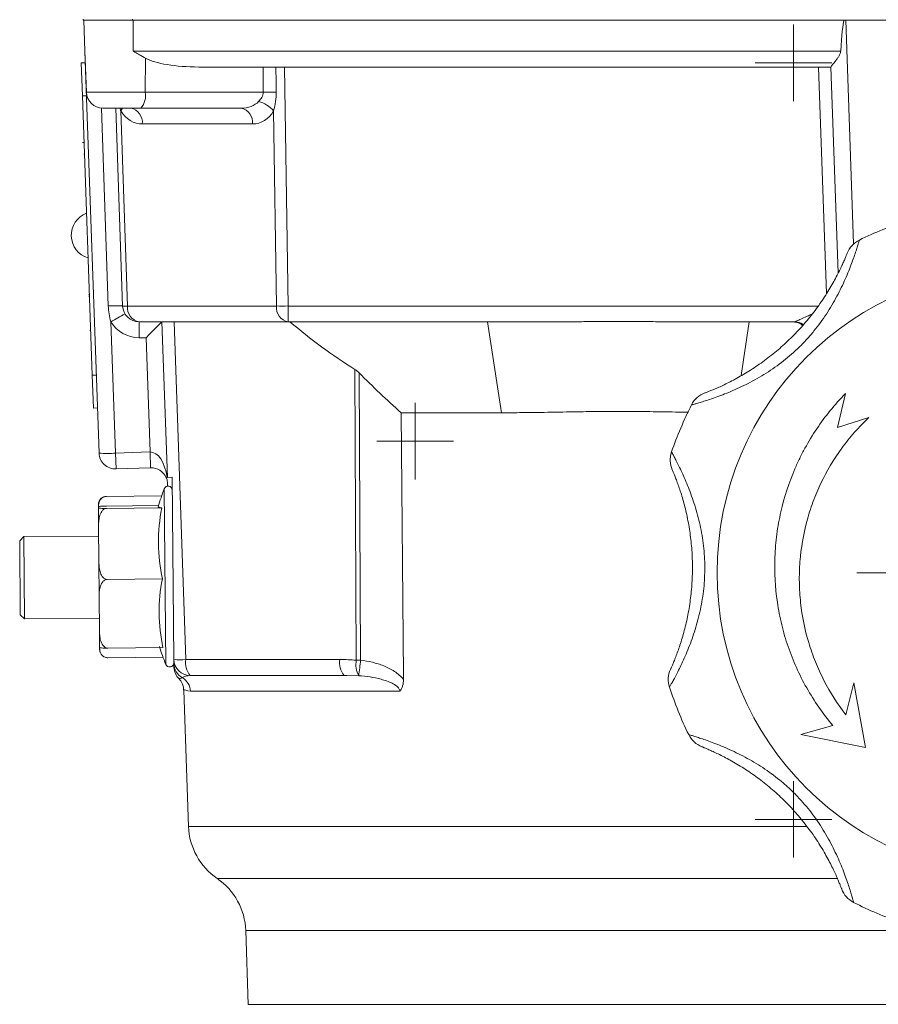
# Model space of a CAD drawing. Header units: millimetres. Extents: x 150 to 972, y 37 to 799.
# Tile 24 of 29: x 773 to 877, y 574 to 694. Entities that reach past the tile are written whole.
import ezdxf

# ---------------------------------------------------------------- set-up
doc = ezdxf.new("R2010")
doc.units = ezdxf.units.MM

# ---------------------------------------------------------------- blocks, each defined once
blk = doc.blocks.new('SW_CENTERMARKSYMBOL_6')
at = {"color": 0, "linetype": 'Continuous', "lineweight": 0}
for p, q in [((0, 2.5), (0, 4.65)), ((0, 0), (0, 2.5)), ((-2.5, 0), (-4.65, 0)), ((0, 0), (-2.5, 0)), ((0, 0), (2.5, 0)), ((0, 0), (0, -2.5)), ((2.5, 0), (4.65, 0)), ((0, -2.5), (0, -4.65))]:
    blk.add_line(p, q, dxfattribs=at)
blk = doc.blocks.new('SW_CENTERMARKSYMBOL_7')
at = {"color": 0, "linetype": 'Continuous', "lineweight": 0}
for p, q in [((0, 2.5), (0, 4.65)), ((0, 0), (0, 2.5)), ((-2.5, 0), (-4.65, 0)), ((0, 0), (-2.5, 0)), ((0, 0), (2.5, 0)), ((0, 0), (0, -2.5)), ((2.5, 0), (4.65, 0)), ((0, -2.5), (0, -4.65))]:
    blk.add_line(p, q, dxfattribs=at)
blk = doc.blocks.new('SW_CENTERMARKSYMBOL_8')
at = {"color": 0, "linetype": 'Continuous', "lineweight": 0}
for p, q in [((0, 2.5), (0, 4.65)), ((0, 0), (0, 2.5)), ((-2.5, 0), (-4.65, 0)), ((0, 0), (-2.5, 0)), ((0, 0), (2.5, 0)), ((0, 0), (0, -2.5)), ((2.5, 0), (4.65, 0)), ((0, -2.5), (0, -4.65))]:
    blk.add_line(p, q, dxfattribs=at)
blk = doc.blocks.new('SW_CENTERMARKSYMBOL_10')
at = {"color": 0, "linetype": 'Continuous', "lineweight": 0}
for p, q in [((0, 5), (0, 20)), ((0, 0), (0, 2.5)), ((-5, 0), (-20, 0)), ((0, 0), (-2.5, 0)), ((0, 0), (2.5, 0)), ((0, 0), (0, -2.5)), ((5, 0), (20, 0)), ((0, -5), (0, -20))]:
    blk.add_line(p, q, dxfattribs=at)

msp = doc.modelspace()

# ---------------------------------------------------------------- linework, layer by layer
at = {"color": 7, "linetype": 'Continuous', "lineweight": 15}
for p, q in [((780.3, 694.26), (780.3, 694.16)), ((782.48, 694.16), (780.3, 694.16)), ((780.53, 690.39), (780.4, 694.16)), ((782.48, 694.16), (786.39, 694.16)), ((786.3, 694.26), (786.3, 694.16)), ((786.39, 690.39), (786.39, 694.16)), ((786.39, 694.16), (872.83, 694.16)), ((872.83, 694.16), (873.03, 694.16)), ((915.75, 694.16), (873.03, 694.16)), ((780.53, 690.39), (780.71, 685.39)), ((782.24, 641.5), (780.53, 690.39)), ((786.39, 690.39), (872.42, 690.39)), ((780.08, 688.95), (780.58, 688.96)), ((780.22, 684.95), (780.08, 688.95)), ((787.86, 685.39), (787.9, 689.53)), ((871.23, 688.46), (794.36, 688.46)), ((804.8, 688.46), (805.22, 659.39)), ((872.1, 663.39), (871.23, 688.47)), ((787.86, 685.39), (802.21, 685.39)), ((780.22, 684.95), (780.72, 684.97)), ((781.41, 650.97), (780.22, 684.95)), ((787.34, 683.46), (782.7, 683.46)), ((785.11, 659.39), (784.27, 683.46)), ((784.87, 683.14), (785.7, 659.39)), ((799.5, 683.46), (787.34, 683.46)), ((803.81, 659.39), (803.47, 683.14)), ((780.32, 682.16), (780.25, 682.16)), ((800.91, 681.53), (787.5, 681.53)), ((780.24, 679.28), (780.42, 679.29)), ((780.47, 677.87), (780.4, 677.86)), ((780.97, 660.74), (781.07, 660.75)), ((781.07, 660.56), (781, 660.56)), ((785.7, 659.39), (803.81, 659.39)), ((805.22, 659.39), (805.22, 657.46)), ((783.68, 657.47), (784.24, 641.5)), ((805.22, 657.46), (787.11, 657.46)), ((790.55, 638.55), (789.89, 657.46)), ((791.37, 657.46), (792.8, 616.39)), ((829.48, 657.46), (805.22, 657.46)), ((831.16, 646.4), (829.48, 657.46)), ((861.3, 657.46), (860.31, 650.93)), ((866.77, 657.46), (861.3, 657.46)), ((781.12, 656.43), (781.22, 656.43)), ((787.95, 655.53), (787.11, 655.53)), ((788.44, 641.64), (787.95, 655.53)), ((813.52, 616.32), (813.36, 651.68)), ((781.41, 650.97), (781.91, 650.99)), ((781.55, 646.97), (781.41, 650.97)), ((813.87, 651.25), (814.04, 616.32)), ((872.03, 644.63), (872.99, 648.74)), ((781.55, 646.97), (782.05, 646.99)), ((831.16, 646.4), (818.96, 646.4)), ((875.84, 645.84), (872.03, 644.63)), ((784.24, 641.5), (788.44, 641.64)), ((784.24, 641.5), (784.31, 639.57)), ((788.44, 641.64), (788.51, 639.71)), ((788.51, 639.71), (784.31, 639.57)), ((790.55, 638.55), (790.51, 638.55)), ((790.55, 638.55), (791.13, 638.56)), ((791.13, 638.56), (791.32, 616.39)), ((790.58, 637.49), (790.57, 637.78)), ((783.15, 636.23), (789.85, 636.29)), ((782.16, 634.98), (782.16, 634.84)), ((782.18, 632.51), (782.16, 634.84)), ((783.16, 635.06), (789.47, 635.11)), ((783.16, 634.78), (789.87, 634.84)), ((782.18, 632.51), (782.22, 628.4)), ((773.09, 631.34), (772.59, 630.83)), ((782.19, 631.41), (773.09, 631.34)), ((773.09, 631.34), (773.18, 621.34)), ((772.67, 621.83), (772.59, 630.83)), ((782.25, 623.95), (782.22, 628.4)), ((783.24, 626.14), (789.94, 626.2)), ((782.25, 623.95), (782.29, 619.97)), ((772.67, 621.83), (773.18, 621.34)), ((773.18, 621.34), (782.28, 621.41)), ((782.31, 617.85), (782.29, 619.97)), ((782.31, 617.85), (782.31, 617.79)), ((782.31, 617.6), (782.31, 617.79)), ((783.31, 617.79), (790.02, 617.85)), ((783.32, 616.62), (790.02, 616.68)), ((791.32, 616.39), (791.32, 615.99)), ((791.34, 615.87), (791.33, 616.03)), ((792.8, 616.39), (811.52, 616.39)), ((812.04, 614.46), (793.32, 614.46)), ((812.36, 614.46), (812.04, 614.46)), ((791.99, 614.08), (791.96, 614.08)), ((874.03, 613.57), (873.04, 609.67)), ((875.42, 605.69), (874.03, 613.57)), ((792.54, 612.68), (793.12, 596.09)), ((818.8, 612.53), (793.36, 612.53)), ((871.45, 608.38), (867.58, 607.29)), ((867.58, 607.29), (875.42, 605.69)), ((800.07, 583.45), (800.39, 574.46)), ((800.39, 574.46), (890.39, 574.46))]:
    msp.add_line(p, q, dxfattribs=at)
at = {"color": 8, "linetype": 'Continuous', "lineweight": 15}
for p, q in [((873.03, 694.16), (873.98, 666.94)), ((870.69, 660.9), (869.73, 688.46)), ((780.71, 685.39), (787.86, 685.39)), ((783.36, 659.4), (782.52, 683.47)), ((805.22, 659.39), (869.66, 659.39)), ((790.17, 637.17), (790.36, 615.8)), ((813.82, 614.43), (812.36, 614.46)), ((793.12, 596.09), (868.31, 596.09)), ((796.6, 589.77), (872.07, 589.77)), ((890.7, 583.45), (800.07, 583.45))]:
    msp.add_line(p, q, dxfattribs=at)
at = {"color": 8, "linetype": 'Continuous', "lineweight": 15, "flags": 128}
msp.add_lwpolyline([(785.09, 683.46), (785, 683.32), (784.87, 683.14)], dxfattribs=at)
at = {"color": 7, "linetype": 'Continuous', "lineweight": 15, "flags": 128}
for points in [[(819.25, 613.97), (819.25, 614.46), (818.96, 646.4)], [(789.87, 634.84), (789.68, 634.87), (789.54, 634.91), (789.46, 634.94), (789.43, 634.97), (789.43, 634.98)]]:
    msp.add_lwpolyline(points, dxfattribs=at)
at = {"color": 7, "linetype": 'Continuous', "lineweight": 15}
msp.add_circle((894.39, 626.96), 37, dxfattribs=at)
for centre, radius, start, end in [((782.7, 685.46), 2, 182, 270), ((785.62, 684.96), 2.28, 318.9748, 11.0181), ((803.14, 637.57), 47.83, 89.2268, 91.1154), ((800.59, 680.52), 3.89, 42.2837, 74.3272), ((785.75, 681.73), 1.76, 353.4535, 78.9719), ((799.16, 681.73), 1.76, 353.4535, 78.9719), ((781.74, 667.99), 2.88, 110.8253, 253.1747), ((894.39, 626.96), 45, 108.0351, 115.9649), ((876, 664.72), 3, 115.9649, 158.3649), ((784.18, 647.43), 12, 85.55, 93.9153), ((785.41, 665.37), 5.99, 267.1981, 272.8019), ((787.11, 659.46), 2, 182, 270), ((787.45, 659.19), 1.76, 173.4535, 258.9719), ((805.56, 659.19), 1.76, 173.4535, 258.9719), ((804.52, 702.34), 42.95, 269.0572, 270.9428), ((792.37, 643.96), 16.06, 115.7294, 122.7504), ((787.11, 659.53), 4, 211.018, 270), ((1178.21, 656.01), 391.1, 179.7863, 180.0691), ((866.78, 655.47), 1.99, 56.9734, 89.8868), ((856.95, 646.01), 3, 110.6351, 153.0351), ((894.39, 626.96), 45, 153.0351, 160.9649), ((783.24, 655.85), 14.39, 266.0133, 273.9891), ((784.24, 641.57), 2, 182, 272), ((854.68, 640.66), 3, 160.9649, 203.3649), ((788.58, 637.71), 2, 24.6463, 92), ((817.29, 626.72), 29.06, 158.9314, 163.4868), ((790.64, 636.99), 0.5, 0.5, 158.9314), ((783.16, 635.24), 1, 130.3132, 180.5), ((811.04, 630.7), 21.57, 168.9544, 192.0456), ((809.76, 622.2), 20.22, 168.5725, 192.4275), ((817.29, 626.72), 29.06, 197.5132, 202.0686), ((783.31, 617.61), 1, 180.5, 197.3663), ((783.31, 617.61), 1, 217.9148, 230.822), ((790.82, 615.99), 0.5, 202.0686, 0.5), ((792.06, 628.76), 12.39, 266.5724, 273.4276), ((793.32, 616.46), 2, 182, 270), ((793.33, 615.94), 1.99, 182.0528, 241.0367), ((795.04, 615.96), 2.28, 168.9819, 221.0252), ((813.76, 615.96), 2.28, 168.9819, 221.0252), ((816.39, 615.8), 2.92, 169.7872, 208.08), ((813.78, 671.89), 55.57, 269.7333, 270.2667), ((645.11, 634.95), 169.95, 353.0653, 353.7081), ((793.35, 615.5), 2, 182.0026, 226.1993), ((854.45, 613.96), 3, 155.6351, 198.0351), ((791.35, 612.47), 2, 1.8075, 59.7431), ((894.39, 626.96), 45, 198.0351, 205.9649), ((856.63, 608.58), 3, 205.9649, 248.3649), ((801.12, 596.37), 8, 182, 235.6082), ((792.08, 583.17), 8, 2, 55.6082), ((875.34, 589.53), 3, 200.6351, 243.0351), ((894.39, 626.96), 45, 243.0351, 250.9649)]:
    msp.add_arc(centre, radius, start, end, dxfattribs=at)
at = {"color": 8, "linetype": 'Continuous', "lineweight": 15}
msp.add_arc((866.77, 655.48), 1.99, 56.8615, 89.9887, dxfattribs=at)
at = {"color": 7, "linetype": 'Continuous', "lineweight": 15}
for centre, major_axis, ratio, start_param, end_param in [((875.02, 637.19), (-2, 57.27), 0.034899, 0.101178, 0.378037), ((794.63, 690.46), (7.47, 0.08), 0.267572, 3.586827, 4.673464), ((812.34, 131.95), (-10.7, 811.13), 0.004764, 0.814627, 0.819816), ((812.85, 131.88), (-11.22, 811.19), 0.002382, 0.814608, 0.819789), ((799.35, 685.46), (2.75, -0.24), 0.72281, 4.831416, 5.759702), ((787.46, 685.53), (-0.13, 4), 0.81623, 2.187773, 3.116059), ((800.76, 685.53), (-0.46, 3.98), 0.81283, 3.047738, 3.976024), ((787.96, 655.46), (1.93, 2), 0.018064, 0.017443, 1.553354), ((866.49, 659.46), (-0.29, 2), 0.17182, 3.116774, 3.13584), ((788.58, 637.71), (-0.14, 3.93), 0.50888, 4.908818, 6.283185)]:
    msp.add_ellipse(centre, major_axis=major_axis, ratio=ratio, start_param=start_param, end_param=end_param, dxfattribs=at)
for points, knots in [([(787.9, 689.53), (787.65, 689.67), (787.4, 689.81), (787.02, 690.03), (786.89, 690.1), (786.64, 690.25), (786.51, 690.32), (786.39, 690.39)], [0, 0, 0, 0, 0.5, 0.5, 0.75, 0.75, 1, 1, 1, 1]), ([(871.23, 688.47), (871.23, 688.48), (871.24, 688.5), (871.29, 688.57), (871.32, 688.62), (871.41, 688.73), (871.46, 688.8), (871.58, 688.94), (871.64, 689.02), (871.78, 689.19), (871.85, 689.28), (871.99, 689.47), (872.06, 689.57), (872.2, 689.78), (872.26, 689.89), (872.37, 690.13), (872.41, 690.26), (872.42, 690.39)], [0, 0, 0, 0, 0.125, 0.125, 0.25, 0.25, 0.375, 0.375, 0.5, 0.5, 0.625, 0.625, 0.75, 0.75, 0.875, 0.875, 1, 1, 1, 1]), ([(801.64, 684.27), (801.78, 684.42), (801.92, 684.58), (802.09, 684.86), (802.13, 684.96), (802.2, 685.17), (802.21, 685.28), (802.21, 685.39)], [0, 0, 0, 0, 0.5, 0.5, 0.75, 0.75, 1, 1, 1, 1]), ([(803.79, 685.4), (803.79, 685.01), (803.76, 684.63), (803.65, 683.86), (803.57, 683.49), (803.47, 683.14)], [0, 0, 0, 0, 0.5, 0.5, 1, 1, 1, 1]), ([(874.69, 667.42), (874.69, 667.42), (874.65, 667.31), (874.55, 666.97), (874.51, 666.83), (874.41, 666.5), (874.35, 666.31), (874.21, 665.88), (874.13, 665.64), (873.95, 665.13), (873.85, 664.86), (873.53, 663.99), (873.27, 663.34), (872.67, 661.99), (872.33, 661.29), (871.75, 660.21), (871.55, 659.85), (871.13, 659.13), (870.9, 658.77), (870.21, 657.71), (869.71, 657.02), (868.89, 656.02), (868.6, 655.69), (868.01, 655.04), (867.71, 654.72), (866.78, 653.81), (866.13, 653.24), (864.78, 652.18), (864.07, 651.68), (862.99, 651), (862.62, 650.78), (861.9, 650.37), (861.54, 650.17), (860.82, 649.8), (860.46, 649.63), (859.75, 649.3), (859.4, 649.14), (858.37, 648.71), (857.73, 648.47), (856.86, 648.16), (856.58, 648.06), (856.07, 647.89), (855.83, 647.82), (855.4, 647.69), (855.21, 647.63), (854.88, 647.53), (854.74, 647.49), (854.51, 647.43), (854.43, 647.41), (854.31, 647.38), (854.28, 647.37), (854.28, 647.37)], [0, 0, 0, 0, 0.0625, 0.0625, 0.09375, 0.09375, 0.125, 0.125, 0.15625, 0.15625, 0.1875, 0.1875, 0.25, 0.25, 0.3125, 0.3125, 0.34375, 0.34375, 0.375, 0.375, 0.4375, 0.4375, 0.46875, 0.46875, 0.5, 0.5, 0.5625, 0.5625, 0.625, 0.625, 0.65625, 0.65625, 0.6875, 0.6875, 0.71875, 0.71875, 0.75, 0.75, 0.8125, 0.8125, 0.84375, 0.84375, 0.875, 0.875, 0.90625, 0.90625, 0.9375, 0.9375, 0.96875, 0.96875, 1, 1, 1, 1]), ([(855.9, 648.82), (855.9, 648.82), (855.92, 648.83), (856.02, 648.86), (856.09, 648.89), (856.27, 648.96), (856.39, 649.01), (856.67, 649.12), (856.83, 649.18), (857.18, 649.33), (857.37, 649.41), (857.79, 649.6), (858.02, 649.71), (858.73, 650.05), (859.24, 650.31), (860.34, 650.91), (860.9, 651.24), (861.74, 651.78), (862.02, 651.97), (862.59, 652.35), (862.87, 652.56), (863.71, 653.18), (864.26, 653.61), (865.33, 654.52), (865.84, 654.99), (866.85, 655.98), (867.34, 656.5), (868.27, 657.56), (868.72, 658.09), (869.55, 659.19), (869.95, 659.75), (870.7, 660.87), (871.04, 661.43), (871.5, 662.23), (871.64, 662.49), (871.92, 663), (872.05, 663.25), (872.28, 663.72), (872.39, 663.95), (872.58, 664.36), (872.67, 664.56), (872.83, 664.91), (872.9, 665.07), (873.01, 665.34), (873.06, 665.46), (873.17, 665.74), (873.21, 665.83), (873.21, 665.83)], [0, 0, 0, 0, 0.03125, 0.03125, 0.0625, 0.0625, 0.09375, 0.09375, 0.125, 0.125, 0.15625, 0.15625, 0.1875, 0.1875, 0.25, 0.25, 0.3125, 0.3125, 0.34375, 0.34375, 0.375, 0.375, 0.4375, 0.4375, 0.5, 0.5, 0.5625, 0.5625, 0.625, 0.625, 0.6875, 0.6875, 0.75, 0.75, 0.78125, 0.78125, 0.8125, 0.8125, 0.84375, 0.84375, 0.875, 0.875, 0.90625, 0.90625, 0.9375, 0.9375, 1, 1, 1, 1]), ([(783.68, 657.47), (783.58, 657.78), (783.51, 658.1), (783.41, 658.75), (783.37, 659.07), (783.36, 659.4)], [0, 0, 0, 0, 0.5, 0.5, 1, 1, 1, 1]), ([(805.45, 657.46), (806.71, 656.41), (807.99, 655.4), (810.62, 653.46), (811.97, 652.54), (813.36, 651.68)], [0, 0, 0, 0, 0.5, 0.5, 1, 1, 1, 1]), ([(829.48, 657.46), (830.14, 657.46), (831.47, 657.46), (833.46, 657.47), (835.45, 657.47), (837.44, 657.48), (839.43, 657.48), (841.42, 657.49), (843.41, 657.49), (845.4, 657.49), (847.39, 657.49), (849.38, 657.49), (851.37, 657.48), (853.35, 657.48), (855.34, 657.47), (857.33, 657.47), (859.31, 657.46), (860.64, 657.46), (861.3, 657.46)], [0, 0, 0, 0, 0.062633, 0.12524, 0.187823, 0.250385, 0.312926, 0.375448, 0.437953, 0.500443, 0.562919, 0.625382, 0.687835, 0.750279, 0.812716, 0.875147, 0.937575, 1, 1, 1, 1]), ([(867.78, 657.04), (867.61, 657.17), (867.28, 657.4), (866.83, 657.44), (866.62, 657.46)], [0, 0, 0, 0, 0.527957, 1, 1, 1, 1]), ([(872.99, 648.74), (871.69, 647.41), (870.53, 645.98), (868.99, 643.69), (868.51, 642.91), (867.85, 641.69), (867.63, 641.28), (867.23, 640.45), (867.03, 640.02), (866.12, 637.9), (865.55, 636.15), (864.94, 633.46), (864.77, 632.55), (864.59, 631.18), (864.54, 630.71), (864.46, 629.79), (864.43, 629.32), (864.35, 627.02), (864.44, 625.19), (864.85, 622.45), (865.02, 621.54), (865.46, 619.73), (865.72, 618.85), (866.62, 616.24), (867.37, 614.56), (868.73, 612.15), (869.23, 611.36), (870.29, 609.83), (870.85, 609.09), (871.45, 608.38)], [0, 0, 0, 0, 0.125, 0.125, 0.1875, 0.1875, 0.21875, 0.21875, 0.25, 0.25, 0.375, 0.375, 0.4375, 0.4375, 0.46875, 0.46875, 0.5, 0.5, 0.625, 0.625, 0.6875, 0.6875, 0.75, 0.75, 0.875, 0.875, 0.9375, 0.9375, 1, 1, 1, 1]), ([(853.9, 646.47), (852.85, 646.49), (850.79, 646.52), (847.92, 646.56), (845.34, 646.58), (842.77, 646.56), (839.77, 646.52), (836.55, 646.46), (833.62, 646.42), (831.89, 646.41), (831.16, 646.4)], [0, 0, 0, 0, 0.138848, 0.272493, 0.374761, 0.476494, 0.609006, 0.767091, 0.901195, 1, 1, 1, 1]), ([(873.04, 609.67), (872.02, 610.99), (871.13, 612.39), (870, 614.59), (869.66, 615.34), (869.19, 616.49), (869.04, 616.88), (868.77, 617.67), (868.64, 618.06), (868.04, 620.06), (867.72, 621.67), (867.45, 624.13), (867.4, 624.96), (867.38, 626.21), (867.38, 626.63), (867.41, 627.46), (867.43, 627.88), (867.59, 629.94), (867.87, 631.57), (868.5, 633.96), (868.75, 634.76), (869.33, 636.32), (869.66, 637.09), (870.72, 639.33), (871.57, 640.74), (873.03, 642.76), (873.55, 643.41), (874.65, 644.66), (875.23, 645.27), (875.84, 645.84)], [0, 0, 0, 0, 0.125, 0.125, 0.1875, 0.1875, 0.21875, 0.21875, 0.25, 0.25, 0.375, 0.375, 0.4375, 0.4375, 0.46875, 0.46875, 0.5, 0.5, 0.625, 0.625, 0.6875, 0.6875, 0.75, 0.75, 0.875, 0.875, 0.9375, 0.9375, 1, 1, 1, 1]), ([(851.85, 641.64), (851.85, 641.64), (851.91, 641.54), (852.08, 641.22), (852.15, 641.09), (852.31, 640.79), (852.4, 640.61), (852.6, 640.21), (852.71, 639.99), (852.95, 639.5), (853.07, 639.24), (853.46, 638.39), (853.73, 637.75), (854.26, 636.37), (854.52, 635.64), (854.88, 634.47), (854.99, 634.07), (855.19, 633.26), (855.29, 632.85), (855.55, 631.61), (855.68, 630.77), (855.81, 629.48), (855.84, 629.04), (855.89, 628.17), (855.89, 627.73), (855.88, 626.42), (855.83, 625.56), (855.62, 623.85), (855.47, 623.01), (855.19, 621.76), (855.09, 621.34), (854.87, 620.54), (854.75, 620.14), (854.5, 619.37), (854.37, 619), (854.1, 618.26), (853.96, 617.9), (853.54, 616.87), (853.26, 616.25), (852.86, 615.41), (852.73, 615.15), (852.49, 614.67), (852.38, 614.45), (852.17, 614.05), (852.07, 613.88), (851.9, 613.57), (851.83, 613.44), (851.72, 613.24), (851.67, 613.16), (851.61, 613.06), (851.6, 613.03), (851.6, 613.03)], [0, 0, 0, 0, 0.0625, 0.0625, 0.09375, 0.09375, 0.125, 0.125, 0.15625, 0.15625, 0.1875, 0.1875, 0.25, 0.25, 0.3125, 0.3125, 0.34375, 0.34375, 0.375, 0.375, 0.4375, 0.4375, 0.46875, 0.46875, 0.5, 0.5, 0.5625, 0.5625, 0.625, 0.625, 0.65625, 0.65625, 0.6875, 0.6875, 0.71875, 0.71875, 0.75, 0.75, 0.8125, 0.8125, 0.84375, 0.84375, 0.875, 0.875, 0.90625, 0.90625, 0.9375, 0.9375, 0.96875, 0.96875, 1, 1, 1, 1]), ([(851.72, 615.2), (851.72, 615.2), (851.73, 615.22), (851.77, 615.32), (851.8, 615.38), (851.88, 615.57), (851.93, 615.68), (852.05, 615.96), (852.12, 616.11), (852.26, 616.47), (852.34, 616.66), (852.5, 617.09), (852.59, 617.33), (852.85, 618.07), (853.03, 618.62), (853.38, 619.82), (853.54, 620.45), (853.76, 621.43), (853.82, 621.76), (853.95, 622.43), (854.01, 622.78), (854.16, 623.81), (854.24, 624.5), (854.35, 625.9), (854.38, 626.6), (854.4, 628.01), (854.38, 628.73), (854.29, 630.13), (854.22, 630.82), (854.04, 632.19), (853.93, 632.86), (853.66, 634.19), (853.51, 634.82), (853.27, 635.71), (853.18, 636), (853.02, 636.56), (852.93, 636.83), (852.76, 637.32), (852.68, 637.56), (852.53, 637.99), (852.45, 638.19), (852.31, 638.55), (852.25, 638.71), (852.14, 638.98), (852.09, 639.1), (851.97, 639.38), (851.93, 639.47), (851.93, 639.47)], [0, 0, 0, 0, 0.03125, 0.03125, 0.0625, 0.0625, 0.09375, 0.09375, 0.125, 0.125, 0.15625, 0.15625, 0.1875, 0.1875, 0.25, 0.25, 0.3125, 0.3125, 0.34375, 0.34375, 0.375, 0.375, 0.4375, 0.4375, 0.5, 0.5, 0.5625, 0.5625, 0.625, 0.625, 0.6875, 0.6875, 0.75, 0.75, 0.78125, 0.78125, 0.8125, 0.8125, 0.84375, 0.84375, 0.875, 0.875, 0.90625, 0.90625, 0.9375, 0.9375, 1, 1, 1, 1]), ([(790.57, 637.78), (790.57, 638.04), (790.51, 638.23), (790.45, 638.42), (790.43, 638.47), (790.4, 638.53), (790.39, 638.55), (790.39, 638.55)], [0, 0, 0, 0, 0.5, 0.5, 0.75, 0.75, 1, 1, 1, 1]), ([(783.15, 636.23), (783.02, 636.23), (782.9, 636.2), (782.7, 636.11), (782.62, 636.06), (782.49, 635.95), (782.44, 635.88), (782.35, 635.76), (782.32, 635.69), (782.23, 635.5), (782.2, 635.36), (782.16, 635.09), (782.16, 634.96), (782.16, 634.83)], [0, 0, 0, 0, 0.125, 0.125, 0.25, 0.25, 0.375, 0.375, 0.5, 0.5, 0.75, 0.75, 1, 1, 1, 1]), ([(782.52, 635.98), (782.55, 636.02), (782.61, 636.09), (782.79, 636.17), (782.97, 636.22), (783.1, 636.22), (783.15, 636.23)], [0, 0, 0, 0, 0.29312, 0.562842, 0.83495, 1, 1, 1, 1]), ([(783.16, 635.06), (783.03, 635.06), (782.91, 635.06), (782.71, 635.05), (782.63, 635.05), (782.43, 635.04), (782.35, 635.03), (782.24, 635.01), (782.2, 635.01), (782.16, 634.99), (782.16, 634.98), (782.16, 634.98)], [0, 0, 0, 0, 0.125, 0.125, 0.25, 0.25, 0.5, 0.5, 0.75, 0.75, 1, 1, 1, 1]), ([(782.16, 634.84), (782.16, 634.84), (782.17, 634.83), (782.2, 634.82), (782.24, 634.81), (782.35, 634.8), (782.43, 634.79), (782.63, 634.78), (782.71, 634.78), (782.86, 634.78), (782.92, 634.78), (783.03, 634.78), (783.1, 634.78), (783.16, 634.78)], [0, 0, 0, 0, 0.25, 0.25, 0.5, 0.5, 0.75, 0.75, 0.875, 0.875, 0.9375, 0.9375, 1, 1, 1, 1]), ([(783.16, 634.78), (783.03, 634.78), (782.91, 634.73), (782.71, 634.6), (782.63, 634.51), (782.44, 634.23), (782.36, 634.02), (782.25, 633.59), (782.22, 633.38), (782.18, 632.94), (782.18, 632.73), (782.18, 632.51)], [0, 0, 0, 0, 0.125, 0.125, 0.25, 0.25, 0.5, 0.5, 0.75, 0.75, 1, 1, 1, 1]), ([(782.22, 628.4), (782.22, 628.18), (782.23, 627.96), (782.27, 627.53), (782.3, 627.31), (782.42, 626.89), (782.5, 626.68), (782.7, 626.41), (782.79, 626.32), (782.94, 626.22), (782.99, 626.19), (783.11, 626.15), (783.17, 626.14), (783.24, 626.14)], [0, 0, 0, 0, 0.25, 0.25, 0.5, 0.5, 0.75, 0.75, 0.875, 0.875, 0.9375, 0.9375, 1, 1, 1, 1]), ([(783.24, 626.14), (783.11, 626.14), (782.99, 626.1), (782.79, 625.97), (782.71, 625.88), (782.58, 625.7), (782.53, 625.61), (782.44, 625.41), (782.41, 625.31), (782.32, 625), (782.29, 624.79), (782.26, 624.37), (782.25, 624.16), (782.25, 623.95)], [0, 0, 0, 0, 0.125, 0.125, 0.25, 0.25, 0.375, 0.375, 0.5, 0.5, 0.75, 0.75, 1, 1, 1, 1]), ([(782.29, 619.97), (782.29, 619.76), (782.3, 619.55), (782.34, 619.13), (782.37, 618.92), (782.49, 618.51), (782.58, 618.31), (782.78, 618.04), (782.86, 617.96), (783.01, 617.86), (783.07, 617.83), (783.18, 617.8), (783.25, 617.79), (783.31, 617.79)], [0, 0, 0, 0, 0.25, 0.25, 0.5, 0.5, 0.75, 0.75, 0.875, 0.875, 0.9375, 0.9375, 1, 1, 1, 1]), ([(783.31, 617.79), (783.18, 617.79), (783.06, 617.79), (782.86, 617.79), (782.78, 617.79), (782.58, 617.8), (782.5, 617.8), (782.39, 617.82), (782.35, 617.82), (782.31, 617.84), (782.31, 617.84), (782.31, 617.85)], [0, 0, 0, 0, 0.125, 0.125, 0.25, 0.25, 0.5, 0.5, 0.75, 0.75, 1, 1, 1, 1]), ([(782.31, 617.79), (782.31, 617.68), (782.32, 617.56), (782.36, 617.34), (782.39, 617.22), (782.51, 617), (782.59, 616.9), (782.79, 616.75), (782.87, 616.71), (783.02, 616.66), (783.07, 616.64), (783.19, 616.62), (783.26, 616.62), (783.32, 616.62)], [0, 0, 0, 0, 0.25, 0.25, 0.5, 0.5, 0.75, 0.75, 0.875, 0.875, 0.9375, 0.9375, 1, 1, 1, 1]), ([(791.35, 615.47), (791.35, 615.49), (791.35, 615.51), (791.34, 615.79), (791.34, 615.87)], [0, 0, 0, 0, 0.735784, 1, 1, 1, 1]), ([(814.04, 616.32), (814.52, 616.27), (815, 616.18), (815.94, 615.95), (816.4, 615.81), (817.3, 615.44), (817.75, 615.22), (818.36, 614.81), (818.56, 614.66), (818.93, 614.34), (819.1, 614.16), (819.25, 613.97)], [0, 0, 0, 0, 0.25, 0.25, 0.5, 0.5, 0.75, 0.75, 0.875, 0.875, 1, 1, 1, 1]), ([(818.8, 612.53), (818.8, 612.59), (818.79, 612.65), (818.75, 612.77), (818.72, 612.83), (818.63, 612.98), (818.54, 613.06), (818.27, 613.3), (818.07, 613.42), (817.65, 613.62), (817.43, 613.71), (816.99, 613.87), (816.77, 613.93), (816.1, 614.11), (815.64, 614.21), (814.73, 614.35), (814.28, 614.4), (813.82, 614.43)], [0, 0, 0, 0, 0.03125, 0.03125, 0.0625, 0.0625, 0.125, 0.125, 0.25, 0.25, 0.375, 0.375, 0.5, 0.5, 0.75, 0.75, 1, 1, 1, 1]), ([(791.95, 614.06), (791.97, 614.04), (792.03, 613.99), (792.2, 613.79), (792.41, 613.4), (792.54, 613.02), (792.52, 612.76), (792.52, 612.69)], [0, 0, 0, 0, 0.185181, 0.464406, 0.659043, 0.903356, 1, 1, 1, 1]), ([(819.25, 613.97), (819.26, 613.7), (819.23, 613.44), (819.11, 613.07), (819.07, 612.95), (818.95, 612.73), (818.87, 612.62), (818.8, 612.53)], [0, 0, 0, 0, 0.5, 0.5, 0.75, 0.75, 1, 1, 1, 1]), ([(853.93, 607.26), (853.93, 607.26), (854.05, 607.23), (854.38, 607.13), (854.53, 607.09), (854.86, 606.98), (855.05, 606.92), (855.47, 606.78), (855.71, 606.7), (856.22, 606.53), (856.5, 606.43), (857.36, 606.1), (858.01, 605.84), (859.36, 605.25), (860.06, 604.91), (861.14, 604.33), (861.51, 604.13), (862.22, 603.7), (862.58, 603.48), (863.64, 602.78), (864.33, 602.28), (865.33, 601.46), (865.66, 601.18), (866.31, 600.59), (866.63, 600.28), (867.54, 599.35), (868.11, 598.7), (869.18, 597.35), (869.67, 596.65), (870.36, 595.56), (870.57, 595.2), (870.99, 594.47), (871.18, 594.11), (871.55, 593.39), (871.72, 593.03), (872.05, 592.32), (872.21, 591.97), (872.64, 590.95), (872.88, 590.31), (873.19, 589.43), (873.29, 589.15), (873.46, 588.64), (873.53, 588.41), (873.66, 587.98), (873.72, 587.79), (873.82, 587.45), (873.86, 587.31), (873.92, 587.09), (873.94, 587), (873.98, 586.89), (873.98, 586.86), (873.98, 586.86)], [0, 0, 0, 0, 0.0625, 0.0625, 0.09375, 0.09375, 0.125, 0.125, 0.15625, 0.15625, 0.1875, 0.1875, 0.25, 0.25, 0.3125, 0.3125, 0.34375, 0.34375, 0.375, 0.375, 0.4375, 0.4375, 0.46875, 0.46875, 0.5, 0.5, 0.5625, 0.5625, 0.625, 0.625, 0.65625, 0.65625, 0.6875, 0.6875, 0.71875, 0.71875, 0.75, 0.75, 0.8125, 0.8125, 0.84375, 0.84375, 0.875, 0.875, 0.90625, 0.90625, 0.9375, 0.9375, 0.96875, 0.96875, 1, 1, 1, 1]), ([(872.54, 588.47), (872.54, 588.47), (872.53, 588.5), (872.49, 588.59), (872.46, 588.66), (872.39, 588.85), (872.35, 588.97), (872.23, 589.24), (872.17, 589.4), (872.02, 589.75), (871.94, 589.95), (871.75, 590.37), (871.64, 590.59), (871.3, 591.3), (871.04, 591.82), (870.44, 592.91), (870.11, 593.47), (869.57, 594.32), (869.39, 594.6), (869, 595.17), (868.8, 595.45), (868.17, 596.29), (867.74, 596.84), (866.83, 597.9), (866.36, 598.42), (865.37, 599.43), (864.85, 599.92), (863.8, 600.85), (863.26, 601.29), (862.16, 602.13), (861.61, 602.53), (860.48, 603.27), (859.93, 603.61), (859.12, 604.07), (858.86, 604.22), (858.35, 604.49), (858.1, 604.62), (857.63, 604.86), (857.41, 604.96), (856.99, 605.16), (856.79, 605.25), (856.44, 605.4), (856.29, 605.47), (856.01, 605.59), (855.9, 605.64), (855.62, 605.75), (855.52, 605.79), (855.52, 605.79)], [0, 0, 0, 0, 0.03125, 0.03125, 0.0625, 0.0625, 0.09375, 0.09375, 0.125, 0.125, 0.15625, 0.15625, 0.1875, 0.1875, 0.25, 0.25, 0.3125, 0.3125, 0.34375, 0.34375, 0.375, 0.375, 0.4375, 0.4375, 0.5, 0.5, 0.5625, 0.5625, 0.625, 0.625, 0.6875, 0.6875, 0.75, 0.75, 0.78125, 0.78125, 0.8125, 0.8125, 0.84375, 0.84375, 0.875, 0.875, 0.90625, 0.90625, 0.9375, 0.9375, 1, 1, 1, 1])]:
    msp.add_open_spline(points, degree=3, knots=knots, dxfattribs=at)
at = {"color": 8, "linetype": 'Continuous', "lineweight": 15}
for points, knots in [([(784.87, 683.14), (784.86, 683.17), (784.82, 683.28), (784.8, 683.39), (784.79, 683.46)], [0, 0, 0, 0, 0.328908, 1, 1, 1, 1]), ([(866.78, 657.46), (866.81, 657.47), (866.86, 657.49), (867.08, 657.57), (867.53, 657.78), (868.2, 658.1), (868.74, 658.32), (868.94, 658.41)], [0, 0, 0, 0, 0.130896, 0.184342, 0.409569, 0.778482, 1, 1, 1, 1]), ([(793.07, 614.43), (792.96, 614.41), (792.67, 614.38), (792.48, 614.27), (792.36, 614.2)], [0, 0, 0, 0, 0.359161, 1, 1, 1, 1]), ([(792.36, 614.2), (792.26, 614.16), (792, 614.06), (791.99, 614.07), (791.99, 614.08)], [0, 0, 0, 0, 0.426489, 1, 1, 1, 1]), ([(793.36, 612.53), (792.94, 612.63), (792.44, 612.75), (792.61, 612.69), (792.64, 612.68)], [0, 0, 0, 0, 0.815487, 1, 1, 1, 1])]:
    msp.add_open_spline(points, degree=3, knots=knots, dxfattribs=at)
at = {"color": 7, "linetype": 'Continuous', "lineweight": 15}
for points in [[(813.36, 651.68), (813.55, 651.56), (813.72, 651.41), (813.87, 651.25)], [(813.87, 651.25), (815.52, 649.59), (817.21, 647.96), (818.96, 646.4)], [(811.52, 616.39), (812.19, 616.39), (812.85, 616.37), (813.52, 616.32)]]:
    msp.add_open_spline(points, degree=3, dxfattribs=at)

# ---------------------------------------------------------------- block references
at = {"color": 7, "linetype": 'Continuous', "lineweight": 0}
for name, p in [('SW_CENTERMARKSYMBOL_8', (866.68, 688.96)), ('SW_CENTERMARKSYMBOL_7', (820.68, 642.96)), ('SW_CENTERMARKSYMBOL_10', (894.39, 626.96)), ('SW_CENTERMARKSYMBOL_6', (866.68, 596.96))]:
    msp.add_blockref(name, p, dxfattribs=at)

doc.saveas('drawing.dxf')
